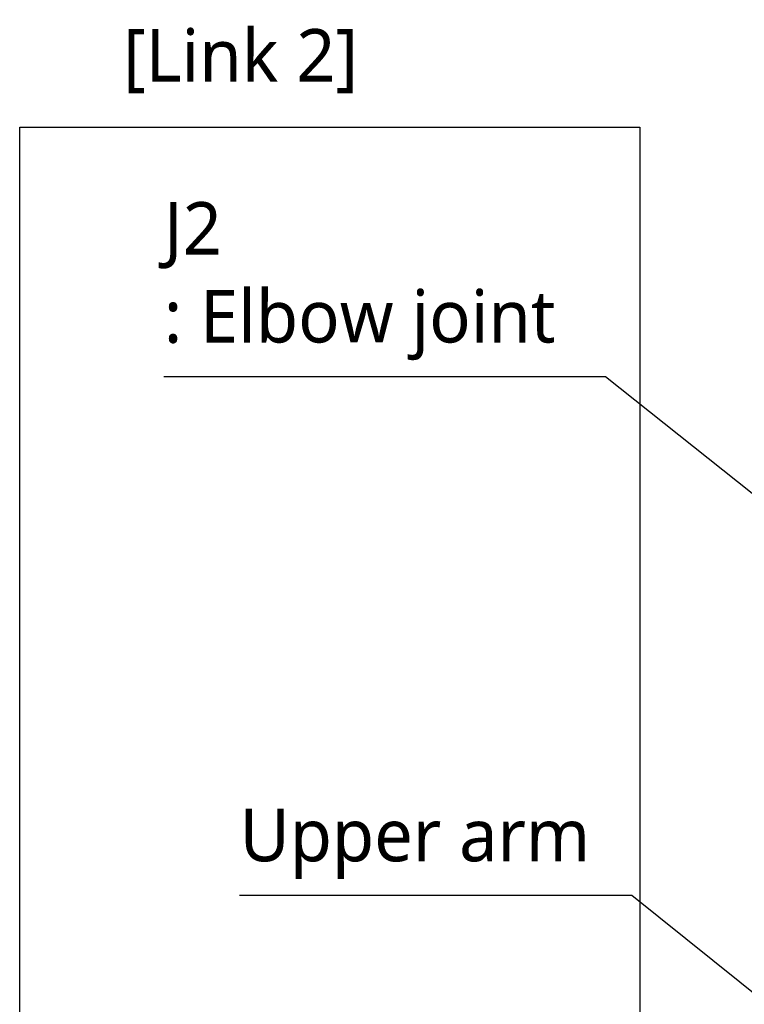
# Model space of a CAD drawing. Header units: millimetres. Extents: x 0 to 4378, y 0 to 2376.
# Tile 208 of 256: x 1186 to 1406, y 1111 to 1411. Entities that reach past the tile are written whole.
import ezdxf

# ---------------------------------------------------------------- set-up
doc = ezdxf.new("R2010")
doc.units = ezdxf.units.MM
doc.header["$LTSCALE"] = 0.2
doc.layers.add('05_Section Line', color=3, linetype='Continuous')
doc.styles.add('Rainbow-5.0 Style', font='malgunsl.ttf')
doc.dimstyles.new('Rainbow-5.0 Style', dxfattribs={"dimtxt": 4, "dimasz": 2.5, "dimexe": 1, "dimexo": 1, "dimgap": 1, "dimtad": 1, "dimdsep": 46, "dimtxsty": 'Rainbow-5.0 Style', "dimcen": 0, "dimclrd": 251, "dimclre": 251, "dimclrt": 7, "dimazin": 3, "dimtp": 0.1, "dimtm": 0.1, "dimtfac": 0.61, "dimtmove": 0, "dimatfit": 3, "dimfxl": 1, "dimlwd": -1, "dimlwe": -1, "dimarcsym": 1})

msp = doc.modelspace()

# ---------------------------------------------------------------- linework, layer by layer
at = {"layer": '05_Section Line'}
msp.add_lwpolyline([(1186.424, 1377.901), (1374.686, 1377.901), (1374.686, 829.701), (1186.424, 829.701)], close=True, dxfattribs=at)

# ---------------------------------------------------------------- texts
at = {"color": 7, "char_height": 16, "attachment_point": 7, "style": 'Rainbow-5.0 Style'}
for s, insert in [('[Link 2]', (1217.811, 1388.143)), ('J2\\P: Elbow joint', (1230.202, 1307.078)), ('Upper arm', (1253.204, 1149.505))]:
    msp.add_mtext(s, dxfattribs=dict(at, insert=insert))

# ---------------------------------------------------------------- leaders
at = {"annotation_type": 0, "has_hookline": 1, "hookline_direction": 1}
for points, text_width in [([(1496.646, 1196.457), (1364.346, 1302.078), (1351.846, 1302.078)], 116.644), ([(1496.648, 1044.674), (1372.305, 1144.505), (1359.805, 1144.505)], 101.602)]:
    msp.add_leader(points, dimstyle='Rainbow-5.0 Style', override={"dimscale": 5, "dimgap": 1, "dimtad": 1}, dxfattribs=dict(at, text_width=text_width))

doc.saveas('drawing.dxf')
